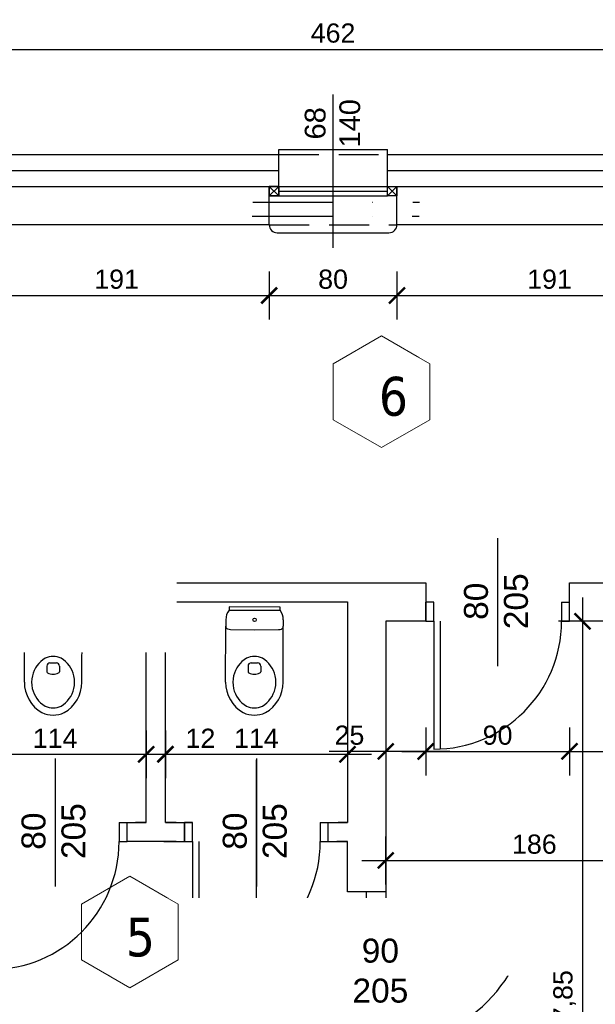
# Model space of a CAD drawing. Header units: millimetres. Extents: x 76458 to 82042, y -14593 to -11623.
# Tile 7 of 15: x 77837 to 78197, y -13229 to -12613. Entities that reach past the tile are written whole.
import ezdxf

# ---------------------------------------------------------------- set-up
doc = ezdxf.new("R2010")
doc.units = ezdxf.units.MM
doc.header["$LTSCALE"] = 100
doc.header["$MEASUREMENT"] = 0
for name, pattern in [('DASHDOT', [1, 0.5, -0.25, 0, -0.25]), ('DASHED', [0.75, 0.5, -0.25]), ('DASHED2', [0.375, 0.25, -0.125])]:
    doc.linetypes.add(name, pattern=pattern)
doc.layers.add('!OPSY', color=142, linetype='Continuous', lineweight=18)
for name, color, linetype in [('OKNA', 7, 'Continuous'), ('Okno', 4, 'Continuous'), ('otwór', 1, 'Continuous'), ('Warstwa1', 1, 'Continuous'), ('Warstwa2', 2, 'Continuous'), ('Warstwa4', 4, 'Continuous'), ('WENTYLACJAPRZER', 1, 'DASHED'), ('WYMIARY', 1, 'Continuous'), ('wyposażenie', 4, 'Continuous')]:
    doc.layers.add(name, color=color, linetype=linetype)
doc.styles.add('styl1', font='ARIAL.TTF', dxfattribs={"height": 12})
doc.styles.add('styl2', font='TIMES.TTF', dxfattribs={"height": 150})
doc.styles.add('styl4', font='TIMES.TTF', dxfattribs={"height": 100})
doc.linetypes.add('BATTING', pattern='A,0.0001,-0.1,[134,ltypeshp.shx,S=0.1,R=0,X=-0.1,Y=0],-0.2,[134,ltypeshp.shx,S=0.1,R=180,X=0.1,Y=0],-0.1', length=0.4001)
doc.dimstyles.new('2222', dxfattribs={"dimtxt": 12, "dimasz": 10, "dimexe": 15, "dimexo": 15, "dimgap": 4, "dimtad": 1, "dimtxsty": 'styl1', "dimblk": 'ARCHTICK', "dimcen": 2.5, "dimdle": 15, "dimclrd": 1, "dimclre": 1, "dimclrt": 4, "dimadec": 0, "dimazin": 0, "dimtfac": 1, "dimtmove": 0, "dimatfit": 3, "dimldrblk": 'ARCHTICK', "dimfxl": 15, "dimfxlon": 1, "dimlwd": 25, "dimlwe": 25, "dimarcsym": 0})

# ---------------------------------------------------------------- blocks, each defined once
blk = doc.blocks.new('_ArchTick')
at = {"layer": 'Warstwa1', "color": 0, "const_width": 0.15}
blk.add_lwpolyline([(-0.5, -0.5), (0.5, 0.5)], dxfattribs=at)
blk = doc.blocks.new('*D32')
at = {"layer": 'Defpoints', "color": 0, "linetype": 'ByBlock'}
for p in [(78263.75, -12631.75), (77801.75, -12741.5), (78263.75, -12741.5)]:
    blk.add_point(p, dxfattribs=at)
at = {"layer": 'WYMIARY', "color": 1, "linetype": 'ByBlock', "lineweight": 25}
for p, q in [((77801.75, -12646.75), (77801.75, -12616.75)), ((78263.75, -12646.75), (78263.75, -12616.75)), ((77786.75, -12631.75), (78278.75, -12631.75))]:
    blk.add_line(p, q, dxfattribs=at)
at = {"layer": 'WYMIARY', "color": 1, "linetype": 'ByBlock', "lineweight": 25, "xscale": 10, "yscale": 10, "zscale": 10, "rotation": 180}
blk.add_blockref('_ArchTick', (77801.75, -12631.75), dxfattribs=at)
at = {"layer": 'WYMIARY', "color": 1, "linetype": 'ByBlock', "lineweight": 25, "xscale": 10, "yscale": 10, "zscale": 10}
blk.add_blockref('_ArchTick', (78263.75, -12631.75), dxfattribs=at)
at = {"layer": 'WYMIARY', "color": 4, "linetype": 'ByBlock', "insert": (78032.75, -12621.62), "char_height": 12, "attachment_point": 5, "style": 'styl1'}
blk.add_mtext('462', dxfattribs=at)
blk = doc.blocks.new('*D41')
at = {"layer": 'Defpoints', "color": 0, "linetype": 'ByBlock'}
for p in [(77992.75, -12588.66), (77337.75, -12697.5), (77992.75, -12717.5)]:
    blk.add_point(p, dxfattribs=at)
at = {"layer": 'WYMIARY', "color": 1, "linetype": 'ByBlock', "lineweight": 25}
for p, q in [((77337.75, -12603.66), (77337.75, -12573.66)), ((77992.75, -12603.66), (77992.75, -12573.66)), ((77322.75, -12588.66), (78007.75, -12588.66))]:
    blk.add_line(p, q, dxfattribs=at)
at = {"layer": 'WYMIARY', "color": 1, "linetype": 'ByBlock', "lineweight": 25, "xscale": 10, "yscale": 10, "zscale": 10, "rotation": 180}
blk.add_blockref('_ArchTick', (77337.75, -12588.66), dxfattribs=at)
at = {"layer": 'WYMIARY', "color": 1, "linetype": 'ByBlock', "lineweight": 25, "xscale": 10, "yscale": 10, "zscale": 10}
blk.add_blockref('_ArchTick', (77992.75, -12588.66), dxfattribs=at)
at = {"layer": 'WYMIARY', "color": 4, "linetype": 'ByBlock', "insert": (77665.25, -12578.53), "char_height": 12, "attachment_point": 5, "style": 'styl1'}
blk.add_mtext('655', dxfattribs=at)
blk = doc.blocks.new('*D42')
at = {"layer": 'Defpoints', "color": 0, "linetype": 'ByBlock'}
for p in [(78072.75, -12588.66), (77992.75, -12717.5), (78072.75, -12717.5)]:
    blk.add_point(p, dxfattribs=at)
at = {"layer": 'WYMIARY', "color": 1, "linetype": 'ByBlock', "lineweight": 25}
for p, q in [((77992.75, -12603.66), (77992.75, -12573.66)), ((78072.75, -12603.66), (78072.75, -12573.66)), ((77977.75, -12588.66), (78087.75, -12588.66))]:
    blk.add_line(p, q, dxfattribs=at)
at = {"layer": 'WYMIARY', "color": 1, "linetype": 'ByBlock', "lineweight": 25, "xscale": 10, "yscale": 10, "zscale": 10, "rotation": 180}
blk.add_blockref('_ArchTick', (77992.75, -12588.66), dxfattribs=at)
at = {"layer": 'WYMIARY', "color": 1, "linetype": 'ByBlock', "lineweight": 25, "xscale": 10, "yscale": 10, "zscale": 10}
blk.add_blockref('_ArchTick', (78072.75, -12588.66), dxfattribs=at)
at = {"layer": 'WYMIARY', "color": 4, "linetype": 'ByBlock', "insert": (78032.75, -12578.53), "char_height": 12, "attachment_point": 5, "style": 'styl1'}
blk.add_mtext('80', dxfattribs=at)
blk = doc.blocks.new('*D43')
at = {"layer": 'Defpoints', "color": 0, "linetype": 'ByBlock'}
for p in [(78435.75, -12588.66), (78072.75, -12717.5), (78435.75, -12717.5)]:
    blk.add_point(p, dxfattribs=at)
at = {"layer": 'WYMIARY', "color": 1, "linetype": 'ByBlock', "lineweight": 25}
for p, q in [((78072.75, -12603.66), (78072.75, -12573.66)), ((78435.75, -12603.66), (78435.75, -12573.66)), ((78057.75, -12588.66), (78450.75, -12588.66))]:
    blk.add_line(p, q, dxfattribs=at)
at = {"layer": 'WYMIARY', "color": 1, "linetype": 'ByBlock', "lineweight": 25, "xscale": 10, "yscale": 10, "zscale": 10, "rotation": 180}
blk.add_blockref('_ArchTick', (78072.75, -12588.66), dxfattribs=at)
at = {"layer": 'WYMIARY', "color": 1, "linetype": 'ByBlock', "lineweight": 25, "xscale": 10, "yscale": 10, "zscale": 10}
blk.add_blockref('_ArchTick', (78435.75, -12588.66), dxfattribs=at)
at = {"layer": 'WYMIARY', "color": 4, "linetype": 'ByBlock', "insert": (78254.25, -12578.53), "char_height": 12, "attachment_point": 5, "style": 'styl1'}
blk.add_mtext('363', dxfattribs=at)
blk = doc.blocks.new('*D48')
at = {"layer": 'Defpoints', "color": 0, "linetype": 'ByBlock'}
for p in [(78032.75, -12547.7), (77337.75, -12697.5), (78032.75, -12697.5)]:
    blk.add_point(p, dxfattribs=at)
at = {"layer": 'WYMIARY', "color": 1, "linetype": 'ByBlock', "lineweight": 25}
for p, q in [((77337.75, -12562.7), (77337.75, -12532.7)), ((78032.75, -12562.7), (78032.75, -12532.7)), ((77322.75, -12547.7), (78047.75, -12547.7))]:
    blk.add_line(p, q, dxfattribs=at)
at = {"layer": 'WYMIARY', "color": 1, "linetype": 'ByBlock', "lineweight": 25, "xscale": 10, "yscale": 10, "zscale": 10, "rotation": 180}
blk.add_blockref('_ArchTick', (77337.75, -12547.7), dxfattribs=at)
at = {"layer": 'WYMIARY', "color": 1, "linetype": 'ByBlock', "lineweight": 25, "xscale": 10, "yscale": 10, "zscale": 10}
blk.add_blockref('_ArchTick', (78032.75, -12547.7), dxfattribs=at)
at = {"layer": 'WYMIARY', "color": 4, "linetype": 'ByBlock', "insert": (77685.25, -12537.58), "char_height": 12, "attachment_point": 5, "style": 'styl1'}
blk.add_mtext('695', dxfattribs=at)
blk = doc.blocks.new('*D131')
at = {"layer": 'Defpoints', "color": 0, "linetype": 'ByBlock'}
for p in [(78065.75, -13039.97), (78090.75, -13039.97), (78065.75, -13071.09)]:
    blk.add_point(p, dxfattribs=at)
at = {"layer": 'WYMIARY', "color": 1, "linetype": 'ByBlock', "lineweight": 25}
for p, q in [((78065.75, -13056.09), (78065.75, -13086.09)), ((78090.75, -13056.09), (78090.75, -13086.09)), ((78065.75, -13071.09), (78030.27, -13071.09)), ((78105.75, -13071.09), (78065.75, -13071.09))]:
    blk.add_line(p, q, dxfattribs=at)
at = {"layer": 'WYMIARY', "color": 1, "linetype": 'ByBlock', "lineweight": 25, "xscale": 10, "yscale": 10, "zscale": 10, "rotation": 180}
blk.add_blockref('_ArchTick', (78065.75, -13071.09), dxfattribs=at)
at = {"layer": 'WYMIARY', "color": 1, "linetype": 'ByBlock', "lineweight": 25, "xscale": 10, "yscale": 10, "zscale": 10}
blk.add_blockref('_ArchTick', (78090.75, -13071.09), dxfattribs=at)
at = {"layer": 'WYMIARY', "color": 4, "linetype": 'ByBlock', "insert": (78043.01, -13060.96), "char_height": 12, "attachment_point": 5, "style": 'styl1'}
blk.add_mtext('25', dxfattribs=at)
blk = doc.blocks.new('*D132')
at = {"layer": 'Defpoints', "color": 0, "linetype": 'ByBlock'}
for p in [(78090.75, -13039.97), (78180.75, -13039.97), (78180.75, -13071.09)]:
    blk.add_point(p, dxfattribs=at)
at = {"layer": 'WYMIARY', "color": 1, "linetype": 'ByBlock', "lineweight": 25}
for p, q in [((78090.75, -13056.09), (78090.75, -13086.09)), ((78180.75, -13056.09), (78180.75, -13086.09)), ((78075.75, -13071.09), (78195.75, -13071.09))]:
    blk.add_line(p, q, dxfattribs=at)
at = {"layer": 'WYMIARY', "color": 1, "linetype": 'ByBlock', "lineweight": 25, "xscale": 10, "yscale": 10, "zscale": 10, "rotation": 180}
blk.add_blockref('_ArchTick', (78090.75, -13071.09), dxfattribs=at)
at = {"layer": 'WYMIARY', "color": 1, "linetype": 'ByBlock', "lineweight": 25, "xscale": 10, "yscale": 10, "zscale": 10}
blk.add_blockref('_ArchTick', (78180.75, -13071.09), dxfattribs=at)
at = {"layer": 'WYMIARY', "color": 4, "linetype": 'ByBlock', "insert": (78135.75, -13060.96), "char_height": 12, "attachment_point": 5, "style": 'styl1'}
blk.add_mtext('90', dxfattribs=at)
blk = doc.blocks.new('*D133')
at = {"layer": 'Defpoints', "color": 0, "linetype": 'ByBlock'}
for p in [(78180.75, -13039.97), (78251.75, -13039.97), (78251.75, -13071.09)]:
    blk.add_point(p, dxfattribs=at)
at = {"layer": 'WYMIARY', "color": 1, "linetype": 'ByBlock', "lineweight": 25}
for p, q in [((78180.75, -13056.09), (78180.75, -13086.09)), ((78251.75, -13056.09), (78251.75, -13086.09)), ((78165.75, -13071.09), (78266.75, -13071.09))]:
    blk.add_line(p, q, dxfattribs=at)
at = {"layer": 'WYMIARY', "color": 1, "linetype": 'ByBlock', "lineweight": 25, "xscale": 10, "yscale": 10, "zscale": 10, "rotation": 180}
blk.add_blockref('_ArchTick', (78180.75, -13071.09), dxfattribs=at)
at = {"layer": 'WYMIARY', "color": 1, "linetype": 'ByBlock', "lineweight": 25, "xscale": 10, "yscale": 10, "zscale": 10}
blk.add_blockref('_ArchTick', (78251.75, -13071.09), dxfattribs=at)
at = {"layer": 'WYMIARY', "color": 4, "linetype": 'ByBlock', "insert": (78216.25, -13061.06), "char_height": 12, "attachment_point": 5, "style": 'styl1'}
blk.add_mtext('71', dxfattribs=at)
blk = doc.blocks.new('*D149')
at = {"layer": 'Defpoints', "color": 0, "linetype": 'ByBlock'}
for p in [(77801.75, -12741.5), (77992.75, -12741.5), (77992.75, -12785.78)]:
    blk.add_point(p, dxfattribs=at)
at = {"layer": 'WYMIARY', "color": 1, "linetype": 'ByBlock', "lineweight": 25}
for p, q in [((77801.75, -12770.78), (77801.75, -12800.78)), ((77992.75, -12770.78), (77992.75, -12800.78)), ((77786.75, -12785.78), (78007.75, -12785.78))]:
    blk.add_line(p, q, dxfattribs=at)
at = {"layer": 'WYMIARY', "color": 1, "linetype": 'ByBlock', "lineweight": 25, "xscale": 10, "yscale": 10, "zscale": 10, "rotation": 180}
blk.add_blockref('_ArchTick', (77801.75, -12785.78), dxfattribs=at)
at = {"layer": 'WYMIARY', "color": 1, "linetype": 'ByBlock', "lineweight": 25, "xscale": 10, "yscale": 10, "zscale": 10}
blk.add_blockref('_ArchTick', (77992.75, -12785.78), dxfattribs=at)
at = {"layer": 'WYMIARY', "color": 4, "linetype": 'ByBlock', "insert": (77897.25, -12775.65), "char_height": 12, "attachment_point": 5, "style": 'styl1'}
blk.add_mtext('191', dxfattribs=at)
blk = doc.blocks.new('*D150')
at = {"layer": 'Defpoints', "color": 0, "linetype": 'ByBlock'}
for p in [(77992.75, -12741.5), (78072.75, -12741.5), (78072.75, -12785.78)]:
    blk.add_point(p, dxfattribs=at)
at = {"layer": 'WYMIARY', "color": 1, "linetype": 'ByBlock', "lineweight": 25}
for p, q in [((77992.75, -12770.78), (77992.75, -12800.78)), ((78072.75, -12770.78), (78072.75, -12800.78)), ((77977.75, -12785.78), (78087.75, -12785.78))]:
    blk.add_line(p, q, dxfattribs=at)
at = {"layer": 'WYMIARY', "color": 1, "linetype": 'ByBlock', "lineweight": 25, "xscale": 10, "yscale": 10, "zscale": 10, "rotation": 180}
blk.add_blockref('_ArchTick', (77992.75, -12785.78), dxfattribs=at)
at = {"layer": 'WYMIARY', "color": 1, "linetype": 'ByBlock', "lineweight": 25, "xscale": 10, "yscale": 10, "zscale": 10}
blk.add_blockref('_ArchTick', (78072.75, -12785.78), dxfattribs=at)
at = {"layer": 'WYMIARY', "color": 4, "linetype": 'ByBlock', "insert": (78032.75, -12775.65), "char_height": 12, "attachment_point": 5, "style": 'styl1'}
blk.add_mtext('80', dxfattribs=at)
blk = doc.blocks.new('*D151')
at = {"layer": 'Defpoints', "color": 0, "linetype": 'ByBlock'}
for p in [(78072.75, -12741.5), (78263.75, -12741.5), (78263.75, -12785.78)]:
    blk.add_point(p, dxfattribs=at)
at = {"layer": 'WYMIARY', "color": 1, "linetype": 'ByBlock', "lineweight": 25}
for p, q in [((78072.75, -12770.78), (78072.75, -12800.78)), ((78263.75, -12770.78), (78263.75, -12800.78)), ((78057.75, -12785.78), (78278.75, -12785.78))]:
    blk.add_line(p, q, dxfattribs=at)
at = {"layer": 'WYMIARY', "color": 1, "linetype": 'ByBlock', "lineweight": 25, "xscale": 10, "yscale": 10, "zscale": 10, "rotation": 180}
blk.add_blockref('_ArchTick', (78072.75, -12785.78), dxfattribs=at)
at = {"layer": 'WYMIARY', "color": 1, "linetype": 'ByBlock', "lineweight": 25, "xscale": 10, "yscale": 10, "zscale": 10}
blk.add_blockref('_ArchTick', (78263.75, -12785.78), dxfattribs=at)
at = {"layer": 'WYMIARY', "color": 4, "linetype": 'ByBlock', "insert": (78168.25, -12775.65), "char_height": 12, "attachment_point": 5, "style": 'styl1'}
blk.add_mtext('191', dxfattribs=at)
blk = doc.blocks.new('*D180')
at = {"layer": 'Defpoints', "color": 0, "linetype": 'ByBlock'}
for p in [(77801.75, -12977.5), (77915.75, -12977.5), (77915.75, -13072.87)]:
    blk.add_point(p, dxfattribs=at)
at = {"layer": 'WYMIARY', "color": 1, "linetype": 'ByBlock', "lineweight": 25}
for p, q in [((77801.75, -13057.87), (77801.75, -13087.87)), ((77915.75, -13057.87), (77915.75, -13087.87)), ((77786.75, -13072.87), (77930.75, -13072.87))]:
    blk.add_line(p, q, dxfattribs=at)
at = {"layer": 'WYMIARY', "color": 1, "linetype": 'ByBlock', "lineweight": 25, "xscale": 10, "yscale": 10, "zscale": 10, "rotation": 180}
blk.add_blockref('_ArchTick', (77801.75, -13072.87), dxfattribs=at)
at = {"layer": 'WYMIARY', "color": 1, "linetype": 'ByBlock', "lineweight": 25, "xscale": 10, "yscale": 10, "zscale": 10}
blk.add_blockref('_ArchTick', (77915.75, -13072.87), dxfattribs=at)
at = {"layer": 'WYMIARY', "color": 4, "linetype": 'ByBlock', "insert": (77858.75, -13062.85), "char_height": 12, "attachment_point": 5, "style": 'styl1'}
blk.add_mtext('114', dxfattribs=at)
blk = doc.blocks.new('*D181')
at = {"layer": 'Defpoints', "color": 0, "linetype": 'ByBlock'}
for p in [(77927.75, -12978.57), (78041.75, -12978.57), (78041.75, -13072.87)]:
    blk.add_point(p, dxfattribs=at)
at = {"layer": 'WYMIARY', "color": 1, "linetype": 'ByBlock', "lineweight": 25}
for p, q in [((77927.75, -13057.87), (77927.75, -13087.87)), ((78041.75, -13057.87), (78041.75, -13087.87)), ((77912.75, -13072.87), (78056.75, -13072.87))]:
    blk.add_line(p, q, dxfattribs=at)
at = {"layer": 'WYMIARY', "color": 1, "linetype": 'ByBlock', "lineweight": 25, "xscale": 10, "yscale": 10, "zscale": 10, "rotation": 180}
blk.add_blockref('_ArchTick', (77927.75, -13072.87), dxfattribs=at)
at = {"layer": 'WYMIARY', "color": 1, "linetype": 'ByBlock', "lineweight": 25, "xscale": 10, "yscale": 10, "zscale": 10}
blk.add_blockref('_ArchTick', (78041.75, -13072.87), dxfattribs=at)
at = {"layer": 'WYMIARY', "color": 4, "linetype": 'ByBlock', "insert": (77984.75, -13062.85), "char_height": 12, "attachment_point": 5, "style": 'styl1'}
blk.add_mtext('114', dxfattribs=at)
blk = doc.blocks.new('*D182')
at = {"layer": 'Defpoints', "color": 0, "linetype": 'ByBlock'}
for p in [(77915.75, -13046.5), (77927.75, -13046.5), (77927.75, -13072.87)]:
    blk.add_point(p, dxfattribs=at)
at = {"layer": 'WYMIARY', "color": 1, "linetype": 'ByBlock', "lineweight": 25}
for p, q in [((77915.75, -13061.5), (77915.75, -13087.87)), ((77927.75, -13061.5), (77927.75, -13087.87)), ((77900.75, -13072.87), (77927.75, -13072.87)), ((77927.75, -13072.87), (77961.69, -13072.87))]:
    blk.add_line(p, q, dxfattribs=at)
at = {"layer": 'WYMIARY', "color": 1, "linetype": 'ByBlock', "lineweight": 25, "xscale": 10, "yscale": 10, "zscale": 10, "rotation": 180}
blk.add_blockref('_ArchTick', (77915.75, -13072.87), dxfattribs=at)
at = {"layer": 'WYMIARY', "color": 1, "linetype": 'ByBlock', "lineweight": 25, "xscale": 10, "yscale": 10, "zscale": 10}
blk.add_blockref('_ArchTick', (77927.75, -13072.87), dxfattribs=at)
at = {"layer": 'WYMIARY', "color": 4, "linetype": 'ByBlock', "insert": (77949.72, -13062.85), "char_height": 12, "attachment_point": 5, "style": 'styl1'}
blk.add_mtext('12', dxfattribs=at)
blk = doc.blocks.new('*D183')
at = {"layer": 'Defpoints', "color": 0, "linetype": 'ByBlock'}
for p in [(78251.75, -12989.65), (78188.95, -13477.5), (78251.75, -13477.5)]:
    blk.add_point(p, dxfattribs=at)
at = {"layer": 'WYMIARY', "color": 1, "linetype": 'ByBlock', "lineweight": 25}
for p, q in [((78188.95, -12974.65), (78188.95, -13492.5)), ((78203.95, -12989.65), (78173.95, -12989.65)), ((78203.95, -13477.5), (78173.95, -13477.5))]:
    blk.add_line(p, q, dxfattribs=at)
at = {"layer": 'WYMIARY', "color": 1, "linetype": 'ByBlock', "lineweight": 25, "xscale": 10, "yscale": 10, "zscale": 10}
for p, rotation in [((78188.95, -12989.65), 90), ((78188.95, -13477.5), 270)]:
    blk.add_blockref('_ArchTick', p, dxfattribs=dict(at, rotation=rotation))
at = {"layer": 'WYMIARY', "color": 4, "linetype": 'ByBlock', "insert": (78177.74, -13233.57), "char_height": 12, "attachment_point": 5, "rotation": 90, "style": 'styl1'}
blk.add_mtext('487,85', dxfattribs=at)
blk = doc.blocks.new('*D184')
at = {"layer": 'Defpoints', "color": 0, "linetype": 'ByBlock'}
for p in [(78251.75, -13139.29), (78065.75, -13291.25), (78251.75, -13291.25)]:
    blk.add_point(p, dxfattribs=at)
at = {"layer": 'WYMIARY', "color": 1, "linetype": 'ByBlock', "lineweight": 25}
for p, q in [((78065.75, -13154.29), (78065.75, -13124.29)), ((78251.75, -13154.29), (78251.75, -13124.29)), ((78050.75, -13139.29), (78266.75, -13139.29))]:
    blk.add_line(p, q, dxfattribs=at)
at = {"layer": 'WYMIARY', "color": 1, "linetype": 'ByBlock', "lineweight": 25, "xscale": 10, "yscale": 10, "zscale": 10, "rotation": 180}
blk.add_blockref('_ArchTick', (78065.75, -13139.29), dxfattribs=at)
at = {"layer": 'WYMIARY', "color": 1, "linetype": 'ByBlock', "lineweight": 25, "xscale": 10, "yscale": 10, "zscale": 10}
blk.add_blockref('_ArchTick', (78251.75, -13139.29), dxfattribs=at)
at = {"layer": 'WYMIARY', "color": 4, "linetype": 'ByBlock', "insert": (78158.75, -13129.16), "char_height": 12, "attachment_point": 5, "style": 'styl1'}
blk.add_mtext('186', dxfattribs=at)

msp = doc.modelspace()

# ---------------------------------------------------------------- linework, layer by layer
at = {"layer": 'OKNA', "color": 4, "linetype": 'Continuous'}
for p, q in [((77998.753, -12723.497), (77992.753, -12717.497)), ((77998.753, -12717.497), (77992.753, -12723.497)), ((77998.753, -12717.497), (77992.753, -12723.497)), ((77998.753, -12723.497), (77992.753, -12717.497)), ((77998.753, -12723.497), (77992.753, -12717.497)), ((77998.753, -12717.497), (77992.753, -12723.497)), ((77998.753, -12717.497), (77992.753, -12723.497)), ((77998.753, -12723.497), (77992.753, -12717.497)), ((78072.753, -12723.497), (78066.753, -12717.497)), ((78072.753, -12717.497), (78066.753, -12723.497))]:
    msp.add_line(p, q, dxfattribs=at)
at = {"layer": 'OKNA', "color": 4, "linetype": 'DASHED'}
for points in [[(77998.753, -12717.497), (77992.753, -12717.497), (77992.753, -12723.497), (77998.753, -12723.497)], [(77998.753, -12723.497), (77992.753, -12723.497), (77992.753, -12717.497), (77998.753, -12717.497)], [(77998.753, -12717.497), (77992.753, -12717.497), (77992.753, -12723.497), (77998.753, -12723.497)], [(77998.753, -12723.497), (77992.753, -12723.497), (77992.753, -12717.497), (77998.753, -12717.497)], [(78072.753, -12723.497), (78066.753, -12723.497), (78066.753, -12717.497), (78072.753, -12717.497)]]:
    msp.add_lwpolyline(points, close=True, dxfattribs=at)
at = {"layer": 'otwór', "color": 1}
for points in [[(78175.753, -12977.649), (78175.753, -12989.649), (78180.753, -12989.649)], [(77898.753, -13115.498), (77898.753, -13127.498), (77903.753, -13127.498)], [(78024.753, -13115.498), (78024.753, -13127.498), (78029.753, -13127.498)]]:
    msp.add_lwpolyline(points, dxfattribs=at)
for points in [[(78180.753, -12989.649), (78180.753, -12989.649)], [(77903.753, -13127.498), (77903.753, -13127.498)], [(78029.753, -13127.498), (78029.753, -13127.498)]]:
    msp.add_lwpolyline(points, close=True, dxfattribs=at)
at = {"layer": 'Warstwa1', "linetype": 'DASHED2'}
for p, q in [((77998.753, -12697.497), (78066.753, -12697.497)), ((77992.753, -12741.497), (78072.753, -12741.497))]:
    msp.add_line(p, q, dxfattribs=at)
at = {"layer": 'Warstwa1', "color": 2}
for p, q in [((77357.753, -12717.497), (78331.753, -12717.497)), ((77992.753, -12741.497), (77992.753, -12717.497)), ((78072.753, -12741.497), (78072.753, -12717.497)), ((77992.753, -12741.497), (77801.753, -12741.497)), ((78263.753, -12741.497), (78072.753, -12741.497)), ((77801.753, -12965.498), (78090.753, -12965.498)), ((78090.753, -12965.498), (78090.753, -12989.649)), ((78180.753, -12989.649), (78180.753, -12965.498)), ((78180.753, -12965.498), (78263.753, -12965.498)), ((77801.753, -12977.498), (77915.753, -12977.498)), ((77915.753, -12978.567), (77915.753, -12977.498)), ((77915.753, -13115.498), (77915.753, -12977.498)), ((77927.753, -12978.567), (77927.753, -12977.498)), ((77927.753, -12977.498), (78041.753, -12977.498)), ((77927.753, -13115.498), (77927.753, -12977.498)), ((78041.753, -12977.498), (78041.753, -13115.498)), ((78090.753, -12989.649), (78090.753, -12977.649)), ((78090.753, -12989.649), (78065.753, -12989.649)), ((78065.753, -12989.649), (78065.753, -13102.532)), ((78251.753, -12989.649), (78180.753, -12989.649)), ((78065.753, -13102.532), (78065.753, -13158.998)), ((77903.753, -13127.498), (77903.753, -13115.498)), ((77903.753, -13115.498), (77915.753, -13115.498)), ((77915.753, -13115.498), (77909.026, -13115.498)), ((77927.753, -13115.498), (77944.753, -13115.498)), ((77934.48, -13115.498), (77927.753, -13115.498)), ((77939.753, -13127.498), (77939.753, -13115.498)), ((77939.753, -13115.498), (77939.753, -13127.498)), ((78029.753, -13115.498), (78041.753, -13115.498)), ((78029.753, -13127.498), (78029.753, -13115.498)), ((78041.753, -13115.498), (78035.889, -13115.498)), ((77934.48, -13127.498), (77903.753, -13127.498)), ((77926.753, -13127.498), (77944.753, -13127.498)), ((78029.753, -13127.498), (78041.753, -13127.498)), ((78035.026, -13127.498), (78041.753, -13127.498)), ((78041.753, -13127.498), (78035.026, -13127.498)), ((78041.753, -13158.998), (78041.753, -13127.498))]:
    msp.add_line(p, q, dxfattribs=at)
msp.add_lwpolyline([(78065.753, -13158.998), (78041.753, -13158.998)], dxfattribs=at)
at = {"layer": 'Warstwa2', "color": 2}
msp.add_line((77939.753, -13115.498), (77939.753, -13127.498), dxfattribs=at)
at = {"layer": 'Warstwa4'}
for p, q in [((77998.753, -12694.497), (78066.753, -12694.497)), ((77997.753, -12746.497), (78067.753, -12746.497))]:
    msp.add_line(p, q, dxfattribs=at)
at = {"layer": 'Warstwa4', "linetype": 'ByBlock'}
for p, q in [((77998.753, -12717.497), (77998.753, -12694.497)), ((78066.753, -12717.497), (78066.753, -12694.497)), ((77998.753, -12717.497), (77998.753, -12701.497))]:
    msp.add_line(p, q, dxfattribs=at)
at = {"layer": 'Warstwa4', "linetype": 'DASHDOT'}
for p, q in [((77982.5, -12727.318), (78086.839, -12727.318)), ((77982.161, -12736.242), (78086.669, -12736.242))]:
    msp.add_line(p, q, dxfattribs=at)
at = {"layer": 'Warstwa4'}
for centre, start, end in [((77997.753, -12741.497), 180, 270), ((78067.753, -12741.497), 270, 0)]:
    msp.add_arc(centre, 5, start, end, dxfattribs=at)
at = {"layer": 'WENTYLACJAPRZER', "linetype": 'ByBlock'}
for p, q in [((78032.753, -12755.985), (78032.753, -12660.045)), ((77998.753, -12717.497), (78066.753, -12717.497)), ((77998.753, -12720.497), (78066.753, -12720.497)), ((77998.753, -12723.497), (78066.753, -12723.497)), ((78135.753, -12937.649), (78135.753, -13017.649)), ((78175.753, -12977.649), (78180.753, -12977.649)), ((78095.753, -12989.649), (78095.753, -13069.649)), ((78099.753, -12989.649), (78099.753, -13069.649)), ((77858.753, -13075.498), (77858.753, -13155.498)), ((77984.753, -13075.498), (77984.753, -13155.498)), ((77984.753, -13166.771), (77984.753, -13076.225)), ((77898.753, -13115.498), (77903.753, -13115.498)), ((78024.753, -13115.498), (78029.753, -13115.498)), ((77944.753, -13127.498), (77944.753, -13207.498)), ((77948.753, -13127.498), (77948.753, -13207.498)), ((78155.753, -13163.998), (78065.753, -13163.998)), ((78155.753, -13167.998), (78065.753, -13167.998)), ((78020.753, -13208.998), (78110.753, -13208.998))]:
    msp.add_line(p, q, dxfattribs=at)
for points in [[(78090.753, -12989.649), (78095.753, -12989.649), (78095.753, -12977.649), (78090.753, -12977.649)], [(77939.753, -13127.498), (77944.753, -13127.498), (77944.753, -13115.498), (77939.753, -13115.498)], [(78065.753, -13158.998), (78065.753, -13163.998), (78053.753, -13163.998), (78053.753, -13158.998)]]:
    msp.add_lwpolyline(points, dxfattribs=at)
for centre, radius, end in [((78095.753, -12989.649), 80, 360), ((77818.753, -13127.498), 80, 360), ((77944.753, -13127.498), 80, 360), ((78065.753, -13163.998), 90, 0)]:
    msp.add_arc(centre, radius, 270, end, dxfattribs=at)
at = {"layer": 'wyposażenie'}
for p, q in [((77841.602, -12980.694), (77841.598, -12982.694)), ((77873.602, -12980.768), (77841.602, -12980.694)), ((77873.598, -12982.768), (77873.602, -12980.768)), ((77967.602, -12980.694), (77967.598, -12982.694)), ((77999.602, -12980.768), (77967.602, -12980.694)), ((77999.598, -12982.768), (77999.602, -12980.768)), ((77841.598, -12982.694), (77873.598, -12982.768)), ((77967.598, -12982.694), (77999.598, -12982.768)), ((77839.493, -13027.69), (77839.575, -12992.684)), ((77839.584, -12988.69), (77839.575, -12992.684)), ((77875.493, -13027.773), (77875.574, -12992.764)), ((77875.584, -12988.773), (77875.574, -12992.764)), ((77965.493, -13027.69), (77965.575, -12992.684)), ((77965.584, -12988.69), (77965.575, -12992.684)), ((78001.493, -13027.773), (78001.574, -12992.764)), ((78001.584, -12988.773), (78001.574, -12992.764)), ((77842.57, -12994.697), (77857.569, -12995.042)), ((77857.569, -12995.042), (77872.57, -12994.766)), ((77968.57, -12994.697), (77983.569, -12995.042)), ((77983.569, -12995.042), (77998.57, -12994.766)), ((77852.51, -13012.755), (77852.494, -13012.723)), ((77853.517, -13017.722), (77853.509, -13021.171)), ((77855.521, -13015.727), (77859.521, -13015.736)), ((77861.517, -13017.741), (77861.509, -13021.19)), ((77978.51, -13012.755), (77978.494, -13012.723)), ((77979.517, -13017.722), (77979.509, -13021.171)), ((77981.521, -13015.727), (77985.521, -13015.736)), ((77987.517, -13017.741), (77987.509, -13021.19))]:
    msp.add_line(p, q, dxfattribs=at)
for points in [[(77337.753, -12768.997), (77337.753, -12697.497), (77998.753, -12697.497)], [(78066.753, -12697.497), (78441.753, -12697.497)]]:
    msp.add_lwpolyline(points, dxfattribs=at)
at = {"layer": 'wyposażenie', "linetype": 'BATTING', "ltscale": 0.2}
for points in [[(77347.753, -12768.997), (77347.753, -12707.497), (77998.753, -12707.497)], [(78066.753, -12707.497), (78441.753, -12707.497)]]:
    msp.add_lwpolyline(points, dxfattribs=at)
at = {"layer": 'wyposażenie'}
for centre in [(77857.584, -12988.723), (77983.584, -12988.723)]:
    msp.add_circle(centre, 1.04, dxfattribs=at)
for centre, radius, start, end in [((77849.584, -12988.713), 10, 142.240614, 179.867225), ((77865.584, -12988.75), 10, 359.86722, 36.972543), ((77975.584, -12988.713), 10, 142.240614, 179.867225), ((77991.584, -12988.75), 10, 359.86722, 36.972543), ((77841.374, -12992.727), 1.8, 178.633009, 247.096217), ((77873.774, -12992.801), 1.801, 292.664916, 1.168083), ((77967.374, -12992.727), 1.8, 178.633009, 247.096217), ((77999.774, -12992.801), 1.801, 292.664916, 1.168083), ((77842.584, -12988.697), 6, 251.432267, 269.86722), ((77872.584, -12988.766), 6, 269.86722, 288.302174), ((77968.584, -12988.697), 6, 251.432267, 269.86722), ((77998.584, -12988.766), 6, 269.86722, 288.302174), ((77857.512, -13023.151), 11.573, 64.404502, 115.695835), ((77983.512, -13023.151), 11.573, 64.404502, 115.695835), ((77861.493, -13027.74), 17.472, 120.943032, 166.632463), ((77855.517, -13017.727), 2, 89.867222, 179.867225), ((77859.517, -13017.736), 2, 359.86722, 89.867222), ((77853.493, -13027.722), 17.509, 13.073639, 58.997834), ((77987.493, -13027.74), 17.472, 120.943032, 166.632463), ((77981.517, -13017.727), 2, 89.867222, 179.867225), ((77985.517, -13017.736), 2, 359.86722, 89.867222), ((77979.493, -13027.722), 17.509, 13.073639, 58.997834), ((77862.237, -13027.826), 18.215, 166.910656, 192.282323), ((77854.409, -13021.111), 0.903, 183.827136, 248.125253), ((77857.524, -13014.731), 8, 244.449327, 269.86722), ((77857.524, -13014.731), 7.998, 269.86722, 295.258148), ((77860.67, -13021.169), 0.839, 288.512353, 358.604), ((77852.741, -13027.636), 18.223, 346.916808, 12.276101), ((77988.237, -13027.826), 18.215, 166.910656, 192.282323), ((77980.409, -13021.111), 0.903, 183.827136, 248.125253), ((77983.524, -13014.731), 8, 244.449327, 269.86722), ((77983.524, -13014.731), 7.998, 269.86722, 295.258148), ((77986.67, -13021.169), 0.839, 288.512353, 358.604), ((77978.741, -13027.636), 18.223, 346.916808, 12.276101), ((77861.493, -13027.74), 22, 179.867225, 240.100737), ((77853.493, -13027.722), 22, 299.879181, 359.86722), ((77987.493, -13027.74), 22, 179.867225, 240.100737), ((77979.493, -13027.722), 22, 299.879181, 359.86722), ((77861.493, -13027.74), 17.509, 193.073655, 238.997853), ((77853.493, -13027.722), 17.472, 300.943051, 346.632454), ((77987.493, -13027.74), 17.509, 193.073655, 238.997853), ((77979.493, -13027.722), 17.472, 300.943051, 346.632454), ((77857.475, -13032.311), 11.573, 244.404521, 295.695854), ((77983.475, -13032.311), 11.573, 244.404521, 295.695854), ((77857.397, -13032.274), 16.08, 244.708874, 295.720852), ((77983.397, -13032.274), 16.08, 244.708874, 295.720852)]:
    msp.add_arc(centre, radius, start, end, dxfattribs=at)

# ---------------------------------------------------------------- texts
at = {"layer": '!OPSY', "insert": (78061.421, -12836.678), "char_height": 24.29706, "width": 315.77635, "attachment_point": 1, "style": 'styl4', "bg_fill": 2}
msp.add_mtext('{\\fTahoma|b0|i0|c238|p34;6}', dxfattribs=at)
at = {"layer": 'Okno', "char_height": 15, "width": 68.4853, "attachment_point": 1, "rotation": 90, "style": 'styl2'}
for insert in [(78114.701, -12994.576), (77837.701, -13138.425), (77963.701, -13138.425)]:
    msp.add_mtext('{\\fArial|b0|i0|c238|p34; 80\\P205}', dxfattribs=dict(at, insert=insert))
at = {"layer": 'Okno', "insert": (78044.897, -13188.229), "char_height": 15, "width": 68.4853, "attachment_point": 1, "style": 'styl2'}
msp.add_mtext('{\\fArial|b0|i0|c238|p34; 90\\P205}', dxfattribs=at)
at = {"layer": 'Warstwa4', "insert": (78032.442, -12678.053), "char_height": 13, "attachment_point": 5, "rotation": 90, "style": 'styl1'}
msp.add_mtext('{\\fArial|b0|i0|c238|p34;68\\P140}', dxfattribs=at)

# ---------------------------------------------------------------- dimensions: what is measured, and where the dimension line sits
at = {"layer": 'WYMIARY', "linetype": 'ByBlock'}
for base, p1, p2, picture, middle in [((78032.753, -12547.704), (77337.753, -12697.497), (78032.753, -12697.497), '*D48', (77685.253, -12537.577)), ((77992.753, -12588.657), (77337.753, -12697.497), (77992.753, -12717.497), '*D41', (77665.253, -12578.531)), ((78072.753, -12588.657), (77992.753, -12717.497), (78072.753, -12717.497), '*D42', (78032.753, -12578.531)), ((78435.753, -12588.657), (78072.753, -12717.497), (78435.753, -12717.497), '*D43', (78254.253, -12578.526)), ((77992.753, -12785.781), (77801.753, -12741.497), (77992.753, -12741.497), '*D149', (77897.253, -12775.654)), ((78072.753, -12785.781), (77992.753, -12741.497), (78072.753, -12741.497), '*D150', (78032.753, -12775.654)), ((78263.753, -12785.781), (78072.753, -12741.497), (78263.753, -12741.497), '*D151', (78168.253, -12775.654)), ((78065.753, -13071.086), (78090.753, -13039.97), (78065.753, -13039.97), '*D131', (78043.011, -13060.959)), ((78180.753, -13071.086), (78090.753, -13039.97), (78180.753, -13039.97), '*D132', (78135.753, -13060.959)), ((78251.753, -13071.086), (78180.753, -13039.97), (78251.753, -13039.97), '*D133', (78216.253, -13061.061)), ((77927.753, -13072.871), (77915.753, -13046.498), (77927.753, -13046.498), '*D182', (77949.721, -13062.847))]:
    dim = msp.add_linear_dim(base=base, p1=p1, p2=p2, dimstyle='2222', dxfattribs=at)
    dim.commit()
    dim.dimension.update_dxf_attribs({"geometry": picture, "text_midpoint": middle})
dim = msp.add_linear_dim(base=(78263.753, -12631.752), p1=(77801.753, -12741.497), p2=(78263.753, -12741.497), dimstyle='2222', override={"dimtmove": 1}, dxfattribs=at)
dim.commit()
dim.dimension.update_dxf_attribs({"geometry": '*D32', "text_midpoint": (78032.753, -12621.625)})

# ---------------------------------------------------------------- next in the draw order: linework, layer by layer
at = {"layer": '!OPSY'}
msp.add_lwpolyline([(78063.078, -12880.947), (78093.337, -12863.477), (78093.337, -12828.538), (78063.078, -12811.068), (78032.819, -12828.538), (78032.819, -12863.477)], close=True, dxfattribs=at)

# ---------------------------------------------------------------- next in the draw order: texts
at = {"layer": '!OPSY', "char_height": 24.29706, "width": 315.77635, "attachment_point": 1, "style": 'styl4', "bg_fill": 2}
for s, insert in [('{\\fTahoma|b0|i0|c238|p34;4}', (77606.88, -12972.593)), ('{\\fTahoma|b0|i0|c238|p34;5}', (77903.047, -13175.012))]:
    msp.add_mtext(s, dxfattribs=dict(at, insert=insert))

# ---------------------------------------------------------------- next in the draw order: linework, layer by layer
at = {"layer": '!OPSY'}
msp.add_lwpolyline([(77905.58, -13219.006), (77935.839, -13201.536), (77935.839, -13166.596), (77905.58, -13149.127), (77875.321, -13166.596), (77875.321, -13201.536)], close=True, dxfattribs=at)

# ---------------------------------------------------------------- next in the draw order: dimensions: what is measured, and where the dimension line sits
at = {"layer": 'WYMIARY', "linetype": 'ByBlock'}
dim = msp.add_linear_dim(base=(78188.952, -13477.497), p1=(78251.753, -12989.649), p2=(78251.753, -13477.497), angle=90, dimstyle='2222', dxfattribs=at)
dim.commit()
dim.dimension.update_dxf_attribs({"geometry": '*D183', "text_midpoint": (78177.74, -13233.573)})
for base, p1, p2, picture, middle in [((77915.753, -13072.871), (77801.753, -12977.498), (77915.753, -12977.498), '*D180', (77858.753, -13062.847)), ((78041.753, -13072.871), (77927.753, -12978.567), (78041.753, -12978.567), '*D181', (77984.753, -13062.847)), ((78251.753, -13139.29), (78065.753, -13291.248), (78251.753, -13291.248), '*D184', (78158.753, -13129.163))]:
    dim = msp.add_linear_dim(base=base, p1=p1, p2=p2, dimstyle='2222', dxfattribs=at)
    dim.commit()
    dim.dimension.update_dxf_attribs({"geometry": picture, "text_midpoint": middle})

doc.saveas('drawing.dxf')
